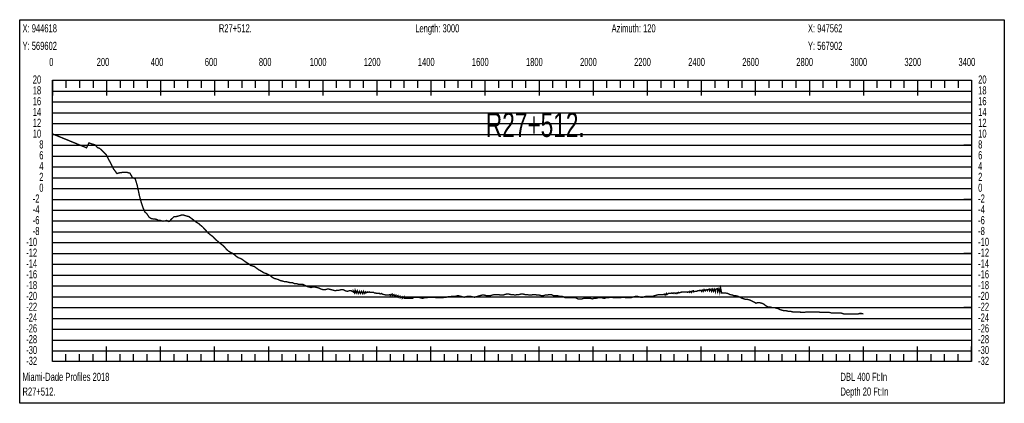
# Model space of a CAD drawing. Header units: inches. Extents: x 471865 to 538526, y 1054316 to 1102451.
# Tile 3 of 114: x 472663 to 476306, y 1058864 to 1060282. Entities that reach past the tile are written whole.
import ezdxf

# ---------------------------------------------------------------- set-up
doc = ezdxf.new("R2010")
doc.units = ezdxf.units.IN
doc.header["$MEASUREMENT"] = 0
for name, color, linetype in [('LABELS', 7, 'Continuous'), ('X_Gr1', 7, 'Continuous'), ('XSECTION', 7, 'Continuous')]:
    doc.layers.add(name, color=color, linetype=linetype)
doc.styles.get("Standard").update_dxf_attribs({"font": 'arial.ttf'})

msp = doc.modelspace()

# ---------------------------------------------------------------- linework, layer by layer
at = {"layer": 'X_Gr1', "color": 6, "linetype": 'Continuous', "lineweight": 18, "true_color": 0xff00ff, "transparency": 33554687, "const_width": 5}
msp.add_lwpolyline([(472784.5, 1059859.8), (472784.5, 1059859.8), (472910.7, 1059808.3), (472919.6, 1059826.6), (472929.5, 1059822.8), (472941.5, 1059819.4), (472951.2, 1059809.1), (472959.1, 1059806.4), (472972, 1059794.1), (472983.7, 1059782.7), (472995.1, 1059760.3), (473010.8, 1059729.9), (473023, 1059713.2), (473033.7, 1059716.1), (473046.5, 1059717.6), (473058.7, 1059717.9), (473071.1, 1059714.4), (473080.4, 1059698.2), (473090.5, 1059694.2), (473098, 1059669.5), (473106.6, 1059629.4), (473113.4, 1059604.7), (473120.2, 1059584.5), (473127, 1059570.4), (473133.5, 1059564.8), (473142.2, 1059551.6), (473150.7, 1059546.2), (473154.6, 1059545.8), (473160.5, 1059545), (473165.8, 1059544.5), (473171.6, 1059543), (473175.2, 1059540.4), (473179.8, 1059540.8), (473187, 1059538.7), (473193.2, 1059537), (473199.6, 1059537.7), (473207.6, 1059539.8), (473212.9, 1059535.9), (473217.9, 1059536.2), (473221.9, 1059541.8), (473234.1, 1059553.8), (473241.4, 1059553.8), (473248.7, 1059555.8), (473256, 1059557.8), (473262.7, 1059559.8), (473269, 1059559.8), (473275.3, 1059557.8), (473282.1, 1059555.8), (473289.7, 1059553.8), (473297.8, 1059547.8), (473305.8, 1059541.8), (473312.8, 1059535.8), (473319.3, 1059531.8), (473325.8, 1059527.8), (473332.6, 1059521.8), (473340, 1059515.8), (473347.4, 1059507.8), (473354.8, 1059499.8), (473362.3, 1059491.8), (473370.1, 1059485.8), (473378.3, 1059479.8), (473385.6, 1059471.8), (473392.2, 1059465.8), (473398.9, 1059459.8), (473406.4, 1059453.8), (473414.7, 1059447.8), (473422.4, 1059439.8), (473429.6, 1059431.8), (473436.4, 1059425.8), (473443.4, 1059421.8), (473451.4, 1059417.8), (473459.1, 1059411.8), (473466.2, 1059405.8), (473472.5, 1059401.8), (473478.8, 1059399.8), (473486.3, 1059395.8), (473494.5, 1059389.8), (473502.8, 1059383.8), (473510.2, 1059379.8), (473516.8, 1059373.8), (473523.5, 1059371.8), (473530.8, 1059369.8), (473539, 1059363.8), (473546.9, 1059357.8), (473554.2, 1059353.8), (473560.8, 1059349.8), (473567.3, 1059345.8), (473574.8, 1059343.8), (473582.8, 1059339.8), (473590.5, 1059335.8), (473597.5, 1059329.8), (473604.1, 1059325.8), (473610.9, 1059323.8), (473618.6, 1059321.8), (473626.7, 1059317.8), (473634.8, 1059315.8), (473641.9, 1059313.8), (473648.5, 1059313.8), (473655.5, 1059311.8), (473663.5, 1059309.8), (473672.3, 1059309.8), (473680.8, 1059305.8), (473688.6, 1059305.8), (473695.3, 1059303.8), (473701.9, 1059303.8), (473709.6, 1059303.8), (473718, 1059299.8), (473726.3, 1059295.8), (473734, 1059293.8), (473741, 1059291.8), (473747.8, 1059293.8), (473754.7, 1059293.8), (473762.4, 1059291.8), (473770.8, 1059289.8), (473778.8, 1059285.8), (473786.1, 1059283.8), (473792.9, 1059283.8), (473800.2, 1059285.8), (473808.1, 1059285.8), (473816, 1059283.8), (473823.8, 1059281.8), (473830.8, 1059279.8), (473837.8, 1059281.8), (473844.8, 1059281.8), (473852.2, 1059283.8), (473860, 1059283.8), (473867.6, 1059279.8), (473875, 1059277.8), (473882.4, 1059279.8), (473889.8, 1059279.8), (473896.6, 1059275.8), (473897, 1059279.8), (473902.2, 1059271.8), (473904.2, 1059281.8), (473908.2, 1059271.8), (473912.1, 1059279.8), (473915.7, 1059269.8), (473920.1, 1059277.8), (473923.6, 1059269.8), (473927.8, 1059277.8), (473931.2, 1059269.8), (473935.4, 1059277.8), (473937.8, 1059269.8), (473942.5, 1059275.8), (473944.2, 1059271.8), (473949.7, 1059275.8), (473951.5, 1059273.8), (473957.3, 1059275.8), (473959.2, 1059273.8), (473965.1, 1059273.8), (473967, 1059273.8), (473973, 1059273.8), (473974.9, 1059271.8), (473980.3, 1059271.8), (473982.3, 1059269.8), (473987.5, 1059269.8), (473989.6, 1059269.8), (473994.7, 1059269.8), (473996.7, 1059267.8), (474002.4, 1059269.8), (474004.2, 1059267.8), (474010.4, 1059265.8), (474012, 1059265.8), (474018, 1059263.8), (474019.7, 1059263.8), (474025.6, 1059263.8), (474027.2, 1059263.8), (474033, 1059265.8), (474034.2, 1059261.8), (474040.4, 1059267.8), (474041.4, 1059261.8), (474047.8, 1059265.8), (474049.1, 1059259.8), (474055.2, 1059263.8), (474056.8, 1059257.8), (474062.7, 1059261.8), (474064, 1059255.8), (474070, 1059259.8), (474071, 1059253.8), (474077.4, 1059257.8), (474078.5, 1059251.8), (474085.2, 1059257.8), (474086.4, 1059251.8), (474092.8, 1059251.8), (474100.7, 1059251.8), (474108.4, 1059251.8), (474115.8, 1059251.8), (474123.2, 1059255.8), (474130.6, 1059255.8), (474138.5, 1059255.8), (474146, 1059253.8), (474153.1, 1059251.8), (474160.6, 1059253.8), (474168, 1059253.8), (474175.5, 1059255.8), (474182.8, 1059255.8), (474190, 1059255.8), (474197.8, 1059255.8), (474205.3, 1059253.8), (474212.7, 1059253.8), (474220, 1059253.8), (474227.1, 1059253.8), (474234.2, 1059255.8), (474241.3, 1059255.8), (474249.1, 1059257.8), (474256.9, 1059257.8), (474264, 1059259.8), (474270.4, 1059259.8), (474276.8, 1059259.8), (474284.4, 1059261.8), (474292.9, 1059259.8), (474300.7, 1059257.8), (474307.7, 1059255.8), (474314, 1059257.8), (474321, 1059259.8), (474329.1, 1059259.8), (474337.5, 1059257.8), (474345.4, 1059255.8), (474352.3, 1059257.8), (474359, 1059259.8), (474366, 1059261.8), (474373.4, 1059263.8), (474381.6, 1059263.8), (474389.4, 1059261.8), (474396.9, 1059261.8), (474404, 1059261.8), (474411.3, 1059263.8), (474419.3, 1059265.8), (474426.9, 1059265.8), (474434.6, 1059265.8), (474442.4, 1059263.8), (474450.1, 1059263.8), (474457.6, 1059265.8), (474464.6, 1059267.8), (474471.9, 1059267.8), (474479.7, 1059265.8), (474487.6, 1059265.8), (474495.8, 1059263.8), (474503.6, 1059265.8), (474510.9, 1059265.8), (474517.6, 1059267.8), (474524.8, 1059267.8), (474532.8, 1059265.8), (474540.8, 1059265.8), (474548.7, 1059263.8), (474555.9, 1059263.8), (474562.7, 1059265.8), (474569.9, 1059265.8), (474577.3, 1059263.8), (474585.1, 1059263.8), (474593.1, 1059261.8), (474600.4, 1059261.8), (474607.4, 1059263.8), (474614.2, 1059263.8), (474621.6, 1059265.8), (474629.5, 1059265.8), (474637.5, 1059261.8), (474645.3, 1059261.8), (474652.3, 1059261.8), (474659.1, 1059259.8), (474666.3, 1059259.8), (474674.4, 1059257.8), (474682.8, 1059253.8), (474690.1, 1059253.8), (474696.8, 1059253.8), (474703.7, 1059253.8), (474711.7, 1059253.8), (474720.6, 1059253.8), (474728.9, 1059249.8), (474736.2, 1059249.8), (474743.2, 1059249.8), (474750.3, 1059251.8), (474758, 1059251.8), (474765.8, 1059251.8), (474773.7, 1059251.8), (474781.2, 1059249.8), (474788.1, 1059251.8), (474795.1, 1059251.8), (474802.6, 1059253.8), (474810.6, 1059253.8), (474818.1, 1059253.8), (474825.2, 1059251.8), (474832.4, 1059253.8), (474839.5, 1059253.8), (474846.8, 1059255.8), (474854.4, 1059255.8), (474862.2, 1059253.8), (474870.1, 1059253.8), (474877.1, 1059253.8), (474883.9, 1059253.8), (474891.2, 1059255.8), (474899.2, 1059255.8), (474907.8, 1059253.8), (474915.8, 1059253.8), (474922.9, 1059253.8), (474929.6, 1059255.8), (474936.8, 1059257.8), (474945.3, 1059259.8), (474953.9, 1059257.8), (474961.7, 1059255.8), (474968.5, 1059255.8), (474975, 1059257.8), (474982.4, 1059259.8), (474990.4, 1059259.8), (474998.7, 1059259.8), (475006.4, 1059259.8), (475012.8, 1059261.8), (475019.6, 1059263.8), (475027.4, 1059265.8), (475036, 1059265.8), (475044.3, 1059265.8), (475049.4, 1059267.8), (475051.2, 1059263.8), (475056.2, 1059269.8), (475057.5, 1059265.8), (475062.9, 1059269.8), (475064.1, 1059269.8), (475069.3, 1059269.8), (475071.9, 1059269.8), (475075.1, 1059271.8), (475080.3, 1059269.8), (475081.4, 1059271.8), (475088, 1059271.8), (475088.2, 1059269.8), (475094.6, 1059271.8), (475095.4, 1059269.8), (475101, 1059273.8), (475102.2, 1059271.8), (475106.9, 1059273.8), (475109.5, 1059273.8), (475112.7, 1059275.8), (475117.5, 1059275.8), (475118.9, 1059275.8), (475125.3, 1059275.8), (475125.6, 1059275.8), (475131.6, 1059275.8), (475133.7, 1059273.8), (475137.5, 1059275.8), (475141.3, 1059273.8), (475143, 1059277.8), (475148.4, 1059273.8), (475148.8, 1059277.8), (475154.9, 1059279.8), (475155.4, 1059275.8), (475161.6, 1059277.8), (475162.7, 1059277.8), (475168, 1059277.8), (475170.7, 1059279.8), (475173.6, 1059279.8), (475178.4, 1059279.8), (475178.7, 1059281.8), (475184.6, 1059281.8), (475185.5, 1059277.8), (475191.1, 1059283.8), (475192.3, 1059277.8), (475197.2, 1059283.8), (475199.6, 1059279.8), (475202.8, 1059283.8), (475207.7, 1059279.8), (475208.5, 1059283.8), (475214.5, 1059285.8), (475215.5, 1059279.8), (475220.6, 1059285.8), (475222.7, 1059277.8), (475226.7, 1059285.8), (475229.6, 1059277.8), (475232.8, 1059285.8), (475237.2, 1059275.8), (475238.5, 1059285.8), (475244.1, 1059287.8), (475245.5, 1059275.8), (475250, 1059287.8), (475253.1, 1059273.8), (475256.2, 1059289.8), (475260, 1059271.8), (475266.7, 1059271.8), (475274.1, 1059271.8), (475282.2, 1059269.8), (475290.2, 1059265.8), (475301.2, 1059263.8), (475304.6, 1059261.8), (475311.4, 1059261.8), (475319.4, 1059259.8), (475327.9, 1059255.8), (475336.1, 1059251.8), (475343.2, 1059249.8), (475349.2, 1059247.8), (475355.7, 1059247.8), (475363.5, 1059245.8), (475372.3, 1059241.8), (475380.5, 1059237.8), (475387.1, 1059233.8), (475393.5, 1059235.8), (475400.6, 1059235.8), (475408.5, 1059233.8), (475416.8, 1059229.8), (475424.5, 1059223.8), (475431.8, 1059219.8), (475438.9, 1059219.8), (475446.2, 1059217.8), (475453.8, 1059217.8), (475461.4, 1059215.8), (475469.3, 1059213.8), (475476.8, 1059209.8), (475484.1, 1059207.8), (475491.6, 1059205.8), (475499.2, 1059205.8), (475507.3, 1059203.8), (475515, 1059203.8), (475522.4, 1059201.8), (475529.8, 1059201.8), (475537.3, 1059201.8), (475549, 1059201.8), (475552.8, 1059199.8), (475559.8, 1059199.8), (475566.5, 1059199.8), (475573.4, 1059201.8), (475581.3, 1059201.8), (475588.9, 1059201.8), (475596, 1059201.8), (475602.6, 1059201.8), (475609.2, 1059201.8), (475620.4, 1059201.8), (475624.3, 1059199.8), (475632, 1059199.8), (475638.8, 1059199.8), (475644.5, 1059199.8), (475654.6, 1059199.8), (475658.5, 1059199.8), (475666.5, 1059197.8), (475673.6, 1059197.8), (475679.5, 1059197.8), (475685.9, 1059197.8), (475693.4, 1059197.8), (475701.6, 1059197.8), (475712.9, 1059193.8), (475716.3, 1059193.8), (475726.6, 1059193.8), (475730.5, 1059193.8), (475739.1, 1059193.8), (475747.8, 1059193.8), (475755.6, 1059193.8), (475763.1, 1059193.8), (475770.3, 1059195.8), (475777.9, 1059195.8), (475784.5, 1059194.2)], dxfattribs=at)
at = {"layer": 'XSECTION', "color": 18, "linetype": 'Continuous', "true_color": 0x000000}
for points in [[(472663.3, 1060281.8), (476305.7, 1060281.8), (476305.7, 1058863.8), (472663.3, 1058863.8), (472663.3, 1060281.8)], [(472784.5, 1060057.8), (476184.5, 1060057.8), (476184.5, 1059017.8), (472784.5, 1059017.8), (472784.5, 1060057.8)], [(472784.5, 1060057.8), (472784.5, 1060001.4)], [(472784.5, 1060057.8), (472784.5, 1060001.4)], [(472784.5, 1060057.8), (472784.5, 1060029.8)], [(472784.5, 1060057.8), (472784.5, 1060029.8)], [(472834.5, 1060057.8), (472834.5, 1060029.8)], [(472884.5, 1060057.8), (472884.5, 1060029.8)], [(472934.5, 1060057.8), (472934.5, 1060029.8)], [(472984.5, 1060057.8), (472984.5, 1060001.4)], [(472984.5, 1060057.8), (472984.5, 1060029.8)], [(473034.5, 1060057.8), (473034.5, 1060029.8)], [(473084.5, 1060057.8), (473084.5, 1060029.8)], [(473134.5, 1060057.8), (473134.5, 1060029.8)], [(473184.5, 1060057.8), (473184.5, 1060001.4)], [(473184.5, 1060057.8), (473184.5, 1060029.8)], [(473234.5, 1060057.8), (473234.5, 1060029.8)], [(473284.5, 1060057.8), (473284.5, 1060029.8)], [(473334.5, 1060057.8), (473334.5, 1060029.8)], [(473384.5, 1060057.8), (473384.5, 1060001.4)], [(473384.5, 1060057.8), (473384.5, 1060029.8)], [(473434.5, 1060057.8), (473434.5, 1060029.8)], [(473484.5, 1060057.8), (473484.5, 1060029.8)], [(473534.5, 1060057.8), (473534.5, 1060029.8)], [(473584.5, 1060057.8), (473584.5, 1060001.4)], [(473584.5, 1060057.8), (473584.5, 1060029.8)], [(473634.5, 1060057.8), (473634.5, 1060029.8)], [(473684.5, 1060057.8), (473684.5, 1060029.8)], [(473734.5, 1060057.8), (473734.5, 1060029.8)], [(473784.5, 1060057.8), (473784.5, 1060001.4)], [(473784.5, 1060057.8), (473784.5, 1060029.8)], [(473834.5, 1060057.8), (473834.5, 1060029.8)], [(473884.5, 1060057.8), (473884.5, 1060029.8)], [(473934.5, 1060057.8), (473934.5, 1060029.8)], [(473984.5, 1060057.8), (473984.5, 1060001.4)], [(473984.5, 1060057.8), (473984.5, 1060029.8)], [(474034.5, 1060057.8), (474034.5, 1060029.8)], [(474084.5, 1060057.8), (474084.5, 1060029.8)], [(474134.5, 1060057.8), (474134.5, 1060029.8)], [(474184.5, 1060057.8), (474184.5, 1060001.4)], [(474184.5, 1060057.8), (474184.5, 1060029.8)], [(474234.5, 1060057.8), (474234.5, 1060029.8)], [(474284.5, 1060057.8), (474284.5, 1060029.8)], [(474334.5, 1060057.8), (474334.5, 1060029.8)], [(474384.5, 1060057.8), (474384.5, 1060001.4)], [(474384.5, 1060057.8), (474384.5, 1060029.8)], [(474434.5, 1060057.8), (474434.5, 1060029.8)], [(474484.5, 1060057.8), (474484.5, 1060029.8)], [(474534.5, 1060057.8), (474534.5, 1060029.8)], [(474584.5, 1060057.8), (474584.5, 1060001.4)], [(474584.5, 1060057.8), (474584.5, 1060029.8)], [(474634.5, 1060057.8), (474634.5, 1060029.8)], [(474684.5, 1060057.8), (474684.5, 1060029.8)], [(474734.5, 1060057.8), (474734.5, 1060029.8)], [(474784.5, 1060057.8), (474784.5, 1060001.4)], [(474784.5, 1060057.8), (474784.5, 1060029.8)], [(474834.5, 1060057.8), (474834.5, 1060029.8)], [(474884.5, 1060057.8), (474884.5, 1060029.8)], [(474934.5, 1060057.8), (474934.5, 1060029.8)], [(474984.5, 1060057.8), (474984.5, 1060001.4)], [(474984.5, 1060057.8), (474984.5, 1060029.8)], [(475034.5, 1060057.8), (475034.5, 1060029.8)], [(475084.5, 1060057.8), (475084.5, 1060029.8)], [(475134.5, 1060057.8), (475134.5, 1060029.8)], [(475184.5, 1060057.8), (475184.5, 1060001.4)], [(475184.5, 1060057.8), (475184.5, 1060029.8)], [(475234.5, 1060057.8), (475234.5, 1060029.8)], [(475284.5, 1060057.8), (475284.5, 1060029.8)], [(475334.5, 1060057.8), (475334.5, 1060029.8)], [(475384.5, 1060057.8), (475384.5, 1060001.4)], [(475384.5, 1060057.8), (475384.5, 1060029.8)], [(475434.5, 1060057.8), (475434.5, 1060029.8)], [(475484.5, 1060057.8), (475484.5, 1060029.8)], [(475534.5, 1060057.8), (475534.5, 1060029.8)], [(475584.5, 1060057.8), (475584.5, 1060001.4)], [(475584.5, 1060057.8), (475584.5, 1060029.8)], [(475634.5, 1060057.8), (475634.5, 1060029.8)], [(475684.5, 1060057.8), (475684.5, 1060029.8)], [(475734.5, 1060057.8), (475734.5, 1060029.8)], [(475784.5, 1060057.8), (475784.5, 1060001.4)], [(475784.5, 1060057.8), (475784.5, 1060029.8)], [(475834.5, 1060057.8), (475834.5, 1060029.8)], [(475884.5, 1060057.8), (475884.5, 1060029.8)], [(475934.5, 1060057.8), (475934.5, 1060029.8)], [(475984.5, 1060057.8), (475984.5, 1060001.4)], [(475984.5, 1060057.8), (475984.5, 1060029.8)], [(476034.5, 1060057.8), (476034.5, 1060029.8)], [(476084.5, 1060057.8), (476084.5, 1060029.8)], [(476134.5, 1060057.8), (476134.5, 1060029.8)], [(476184.5, 1060057.8), (476184.5, 1060001.4)], [(476184.5, 1060057.8), (476184.5, 1060029.8)], [(472784.5, 1059817.8), (472812.5, 1059817.8)], [(476184.5, 1059817.8), (476156.5, 1059817.8)], [(472784.5, 1059617.8), (472812.5, 1059617.8)], [(476184.5, 1059617.8), (476156.5, 1059617.8)], [(472784.5, 1059417.8), (472812.5, 1059417.8)], [(476184.5, 1059417.8), (476156.5, 1059417.8)], [(472784.5, 1059217.8), (472812.5, 1059217.8)], [(476184.5, 1059217.8), (476156.5, 1059217.8)], [(472784.5, 1059017.8), (472784.5, 1059074.2)], [(472784.5, 1059017.8), (472784.5, 1059074.2)], [(472984.5, 1059017.8), (472984.5, 1059074.2)], [(473184.5, 1059017.8), (473184.5, 1059074.2)], [(473384.5, 1059017.8), (473384.5, 1059074.2)], [(473584.5, 1059017.8), (473584.5, 1059074.2)], [(473784.5, 1059017.8), (473784.5, 1059074.2)], [(473984.5, 1059017.8), (473984.5, 1059074.2)], [(474184.5, 1059017.8), (474184.5, 1059074.2)], [(474384.5, 1059017.8), (474384.5, 1059074.2)], [(474584.5, 1059017.8), (474584.5, 1059074.2)], [(474784.5, 1059017.8), (474784.5, 1059074.2)], [(474984.5, 1059017.8), (474984.5, 1059074.2)], [(475184.5, 1059017.8), (475184.5, 1059074.2)], [(475384.5, 1059017.8), (475384.5, 1059074.2)], [(475584.5, 1059017.8), (475584.5, 1059074.2)], [(475784.5, 1059017.8), (475784.5, 1059074.2)], [(475984.5, 1059017.8), (475984.5, 1059074.2)], [(476184.5, 1059017.8), (476184.5, 1059074.2)], [(472784.5, 1059017.8), (472784.5, 1059045.8)], [(472784.5, 1059017.8), (472784.5, 1059045.8)], [(472834.5, 1059017.8), (472834.5, 1059045.8)], [(472884.5, 1059017.8), (472884.5, 1059045.8)], [(472934.5, 1059017.8), (472934.5, 1059045.8)], [(472984.5, 1059017.8), (472984.5, 1059045.8)], [(473034.5, 1059017.8), (473034.5, 1059045.8)], [(473084.5, 1059017.8), (473084.5, 1059045.8)], [(473134.5, 1059017.8), (473134.5, 1059045.8)], [(473184.5, 1059017.8), (473184.5, 1059045.8)], [(473234.5, 1059017.8), (473234.5, 1059045.8)], [(473284.5, 1059017.8), (473284.5, 1059045.8)], [(473334.5, 1059017.8), (473334.5, 1059045.8)], [(473384.5, 1059017.8), (473384.5, 1059045.8)], [(473434.5, 1059017.8), (473434.5, 1059045.8)], [(473484.5, 1059017.8), (473484.5, 1059045.8)], [(473534.5, 1059017.8), (473534.5, 1059045.8)], [(473584.5, 1059017.8), (473584.5, 1059045.8)], [(473634.5, 1059017.8), (473634.5, 1059045.8)], [(473684.5, 1059017.8), (473684.5, 1059045.8)], [(473734.5, 1059017.8), (473734.5, 1059045.8)], [(473784.5, 1059017.8), (473784.5, 1059045.8)], [(473834.5, 1059017.8), (473834.5, 1059045.8)], [(473884.5, 1059017.8), (473884.5, 1059045.8)], [(473934.5, 1059017.8), (473934.5, 1059045.8)], [(473984.5, 1059017.8), (473984.5, 1059045.8)], [(474034.5, 1059017.8), (474034.5, 1059045.8)], [(474084.5, 1059017.8), (474084.5, 1059045.8)], [(474134.5, 1059017.8), (474134.5, 1059045.8)], [(474184.5, 1059017.8), (474184.5, 1059045.8)], [(474234.5, 1059017.8), (474234.5, 1059045.8)], [(474284.5, 1059017.8), (474284.5, 1059045.8)], [(474334.5, 1059017.8), (474334.5, 1059045.8)], [(474384.5, 1059017.8), (474384.5, 1059045.8)], [(474434.5, 1059017.8), (474434.5, 1059045.8)], [(474484.5, 1059017.8), (474484.5, 1059045.8)], [(474534.5, 1059017.8), (474534.5, 1059045.8)], [(474584.5, 1059017.8), (474584.5, 1059045.8)], [(474634.5, 1059017.8), (474634.5, 1059045.8)], [(474684.5, 1059017.8), (474684.5, 1059045.8)], [(474734.5, 1059017.8), (474734.5, 1059045.8)], [(474784.5, 1059017.8), (474784.5, 1059045.8)], [(474834.5, 1059017.8), (474834.5, 1059045.8)], [(474884.5, 1059017.8), (474884.5, 1059045.8)], [(474934.5, 1059017.8), (474934.5, 1059045.8)], [(474984.5, 1059017.8), (474984.5, 1059045.8)], [(475034.5, 1059017.8), (475034.5, 1059045.8)], [(475084.5, 1059017.8), (475084.5, 1059045.8)], [(475134.5, 1059017.8), (475134.5, 1059045.8)], [(475184.5, 1059017.8), (475184.5, 1059045.8)], [(475234.5, 1059017.8), (475234.5, 1059045.8)], [(475284.5, 1059017.8), (475284.5, 1059045.8)], [(475334.5, 1059017.8), (475334.5, 1059045.8)], [(475384.5, 1059017.8), (475384.5, 1059045.8)], [(475434.5, 1059017.8), (475434.5, 1059045.8)], [(475484.5, 1059017.8), (475484.5, 1059045.8)], [(475534.5, 1059017.8), (475534.5, 1059045.8)], [(475584.5, 1059017.8), (475584.5, 1059045.8)], [(475634.5, 1059017.8), (475634.5, 1059045.8)], [(475684.5, 1059017.8), (475684.5, 1059045.8)], [(475734.5, 1059017.8), (475734.5, 1059045.8)], [(475784.5, 1059017.8), (475784.5, 1059045.8)], [(475834.5, 1059017.8), (475834.5, 1059045.8)], [(475884.5, 1059017.8), (475884.5, 1059045.8)], [(475934.5, 1059017.8), (475934.5, 1059045.8)], [(475984.5, 1059017.8), (475984.5, 1059045.8)], [(476034.5, 1059017.8), (476034.5, 1059045.8)], [(476084.5, 1059017.8), (476084.5, 1059045.8)], [(476134.5, 1059017.8), (476134.5, 1059045.8)], [(476184.5, 1059017.8), (476184.5, 1059045.8)]]:
    msp.add_lwpolyline(points, dxfattribs=at)
at = {"layer": 'XSECTION', "color": 18, "true_color": 0x000000}
for points in [[(472784.5, 1060017.8), (476184.5, 1060017.8)], [(472784.5, 1059977.8), (476184.5, 1059977.8)], [(472784.5, 1059937.8), (476184.5, 1059937.8)], [(472784.5, 1059897.8), (476184.5, 1059897.8)], [(472784.5, 1059857.8), (476184.5, 1059857.8)], [(472784.5, 1059817.8), (476184.5, 1059817.8)], [(472784.5, 1059777.8), (476184.5, 1059777.8)], [(472784.5, 1059737.8), (476184.5, 1059737.8)], [(472784.5, 1059697.8), (476184.5, 1059697.8)], [(472784.5, 1059657.8), (476184.5, 1059657.8)], [(472784.5, 1059617.8), (476184.5, 1059617.8)], [(472784.5, 1059577.8), (476184.5, 1059577.8)], [(472784.5, 1059537.8), (476184.5, 1059537.8)], [(472784.5, 1059497.8), (476184.5, 1059497.8)], [(472784.5, 1059457.8), (476184.5, 1059457.8)], [(472784.5, 1059417.8), (476184.5, 1059417.8)], [(472784.5, 1059377.8), (476184.5, 1059377.8)], [(472784.5, 1059337.8), (476184.5, 1059337.8)], [(472784.5, 1059297.8), (476184.5, 1059297.8)], [(472784.5, 1059257.8), (476184.5, 1059257.8)], [(472784.5, 1059217.8), (476184.5, 1059217.8)], [(472784.5, 1059177.8), (476184.5, 1059177.8)], [(472784.5, 1059137.8), (476184.5, 1059137.8)], [(472784.5, 1059097.8), (476184.5, 1059097.8)], [(472784.5, 1059057.8), (476184.5, 1059057.8)]]:
    msp.add_lwpolyline(points, dxfattribs=at)

# ---------------------------------------------------------------- texts
at = {"layer": 'LABELS', "color": 18, "true_color": 0x000000, "width": 0.666667}
for s, height, p in [('Length: 3000', 30, (474126.5, 1060235)), ('Azimuth: 120', 30, (474852.9, 1060235)), ('X: 944618', 30, (472673.7, 1060235)), ('R27+512.', 30, (473400.1, 1060235)), ('X: 947562', 30, (475579.3, 1060235)), ('Y: 569602', 30, (472673.7, 1060170.2)), ('Y: 567902', 30, (475579.3, 1060170.2)), ('0', 30, (472772.5, 1060110.6)), ('0', 30, (472772.5, 1060110.6)), ('200', 30, (472948.1, 1060110.6)), ('400', 30, (473148.1, 1060110.6)), ('600', 30, (473348.1, 1060110.6)), ('800', 30, (473548.1, 1060110.6)), ('1000', 30, (473736.1, 1060110.6)), ('1200', 30, (473936.1, 1060110.6)), ('1400', 30, (474136.1, 1060110.6)), ('1600', 30, (474336.1, 1060110.6)), ('1800', 30, (474536.1, 1060110.6)), ('2000', 30, (474736.1, 1060110.6)), ('2200', 30, (474936.1, 1060110.6)), ('2400', 30, (475136.1, 1060110.6)), ('2600', 30, (475336.1, 1060110.6)), ('2800', 30, (475536.1, 1060110.6)), ('3000', 30, (475736.1, 1060110.6)), ('3200', 30, (475936.1, 1060110.6)), ('3400', 30, (476136.1, 1060110.6)), ('20', 30, (472711.7, 1060045.8)), ('20', 30, (476208.9, 1060045.8)), ('18', 30, (472711.7, 1060005.8)), ('18', 30, (476208.9, 1060005.8)), ('16', 30, (472711.7, 1059965.8)), ('16', 30, (476208.9, 1059965.8)), ('14', 30, (472711.7, 1059925.8)), ('R27+512.', 90, (474387.7, 1059848.6)), ('14', 30, (476208.9, 1059925.8)), ('12', 30, (472711.7, 1059885.8)), ('12', 30, (476208.9, 1059885.8)), ('10', 30, (472711.7, 1059845.8)), ('10', 30, (476208.9, 1059845.8)), ('8', 30, (472735.7, 1059805.8)), ('8', 30, (476208.9, 1059805.8)), ('6', 30, (472735.7, 1059765.8)), ('6', 30, (476208.9, 1059765.8)), ('4', 30, (472735.7, 1059725.8)), ('4', 30, (476208.9, 1059725.8)), ('2', 30, (472735.7, 1059685.8)), ('2', 30, (476208.9, 1059685.8)), ('0', 30, (472735.7, 1059645.8)), ('0', 30, (476208.9, 1059645.8)), ('-2', 30, (472711.7, 1059605.8)), ('-2', 30, (476208.9, 1059605.8)), ('-4', 30, (472711.7, 1059565.8)), ('-4', 30, (476208.9, 1059565.8)), ('-6', 30, (472711.7, 1059525.8)), ('-6', 30, (476208.9, 1059525.8)), ('-8', 30, (472711.7, 1059485.8)), ('-8', 30, (476208.9, 1059485.8)), ('-10', 30, (472687.3, 1059445.8)), ('-10', 30, (476208.9, 1059445.8)), ('-12', 30, (472687.3, 1059405.8)), ('-12', 30, (476208.9, 1059405.8)), ('-14', 30, (472687.3, 1059365.8)), ('-14', 30, (476208.9, 1059365.8)), ('-16', 30, (472687.3, 1059325.8)), ('-16', 30, (476208.9, 1059325.8)), ('-18', 30, (472687.3, 1059285.8)), ('-18', 30, (476208.9, 1059285.8)), ('-20', 30, (472687.3, 1059245.8)), ('-20', 30, (476208.9, 1059245.8)), ('-22', 30, (472687.3, 1059205.8)), ('-22', 30, (476208.9, 1059205.8)), ('-24', 30, (472687.3, 1059165.8)), ('-24', 30, (476208.9, 1059165.8)), ('-26', 30, (472687.3, 1059125.8)), ('-26', 30, (476208.9, 1059125.8)), ('-28', 30, (472687.3, 1059085.8)), ('-28', 30, (476208.9, 1059085.8)), ('-30', 30, (472687.3, 1059045.8)), ('-30', 30, (476208.9, 1059045.8)), ('-32', 30, (472687.3, 1059005.8)), ('-32', 30, (476208.9, 1059005.8)), ('Miami-Dade Profiles 2018', 30, (472673.7, 1058946.6)), ('DBL 400 Ft:In', 30, (475699.7, 1058946.6)), ('R27+512.', 30, (472673.7, 1058892.2)), ('Depth 20 Ft:In', 30, (475699.7, 1058892.2))]:
    msp.add_text(s, height=height, dxfattribs=at).set_placement(p)

doc.saveas('drawing.dxf')
